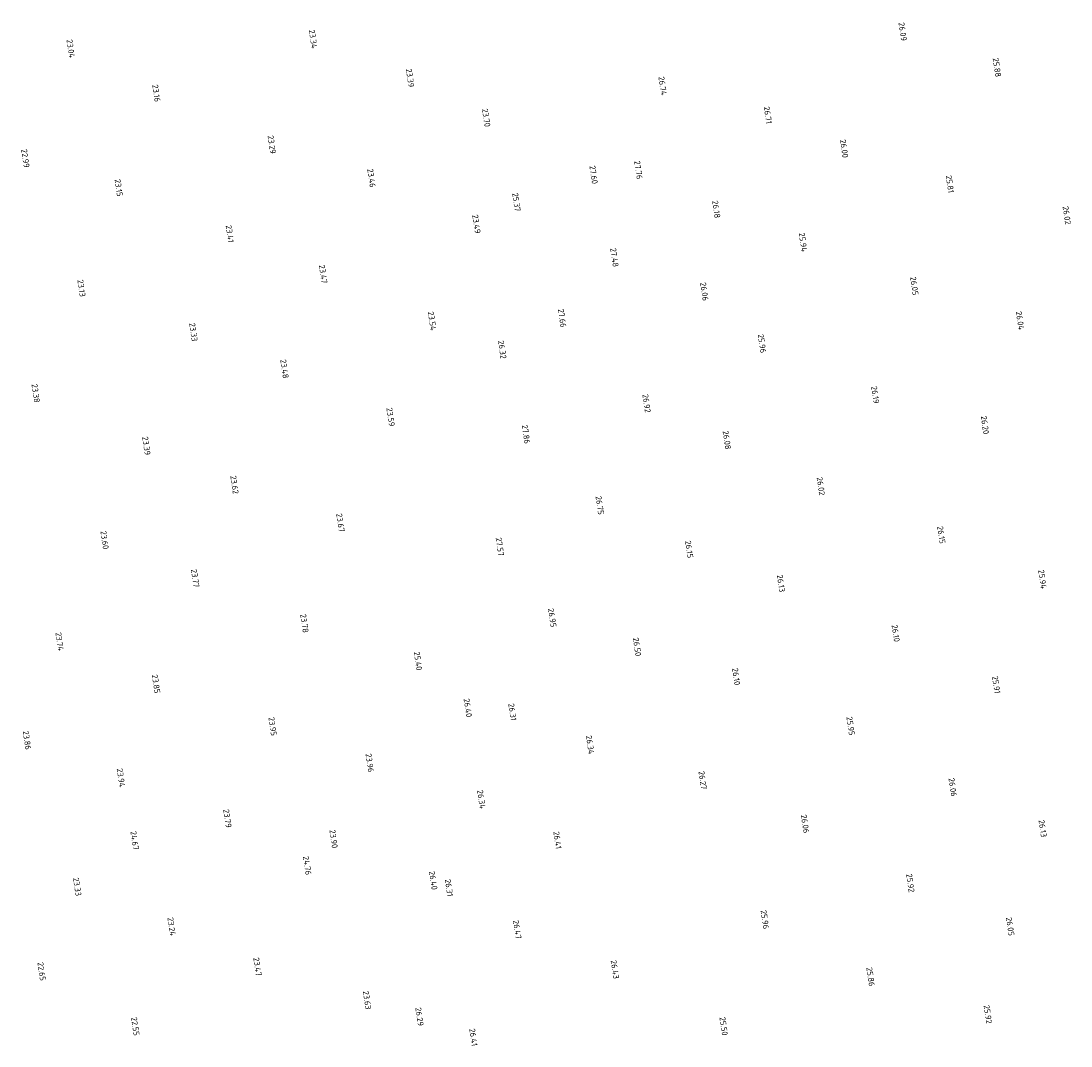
# Model space of a CAD drawing. Extents: x 184312 to 185605, y 346435 to 348273.
# Tile 12 of 18: x 184961 to 185281, y 347169 to 347482. Entities that reach past the tile are written whole.
import ezdxf
from ezdxf.enums import TextEntityAlignment as Align

# ---------------------------------------------------------------- set-up
doc = ezdxf.new("R2010")
doc.units = 0
doc.layers.add('rijk_10Anno', color=254, linetype='Continuous')
doc.styles.add('NLCS-ISO-ANNOTATIVE-T18', font='NLCS-ISO.ttf', dxfattribs={"height": 1.8})

# ---------------------------------------------------------------- blocks, each defined once
blk = doc.blocks.new('SAL-HOOGTELABEL-SO')
at = {"color": 0, "linetype": 'ByBlock', "lineweight": -2, "style": 'NLCS-ISO-ANNOTATIVE-T18'}
blk.add_attdef('HOOGTE', text='', height=1.8, dxfattribs=at).set_placement((2.79, 0), align=Align.RIGHT)

msp = doc.modelspace()

# ---------------------------------------------------------------- block references
at = {"layer": 'rijk_10Anno', "color": 254, "rotation": 278.271}
for p, values in [((185228.86, 347478.6, 26.09), {'HOOGTE': '26.09'}), ((185048.95, 347476.34, 23.34), {'HOOGTE': '23.34'}), ((184974.99, 347473.41, 23.04), {'HOOGTE': '23.04'}), ((185257.62, 347467.6, 25.88), {'HOOGTE': '25.88'}), ((185078.55, 347464.48, 23.39), {'HOOGTE': '23.39'}), ((185155.61, 347462.02, 26.74), {'HOOGTE': '26.74'}), ((185001.1, 347460.02, 23.16), {'HOOGTE': '23.16'}), ((185101.77, 347452.38, 23.7), {'HOOGTE': '23.70'}), ((185187.68, 347453.32, 26.71), {'HOOGTE': '26.71'}), ((185036.35, 347444.17, 23.29), {'HOOGTE': '23.29'}), ((185210.98, 347442.96, 26), {'HOOGTE': '26.00'}), ((184961.16, 347439.92, 22.99), {'HOOGTE': '22.99'}), ((185148.2, 347436.42, 27.76), {'HOOGTE': '27.76'}), ((185066.77, 347433.91, 23.46), {'HOOGTE': '23.46'}), ((185134.54, 347434.98, 27.6), {'HOOGTE': '27.60'}), ((184989.62, 347431.16, 23.15), {'HOOGTE': '23.15'}), ((185243.23, 347432.23, 25.81), {'HOOGTE': '25.81'}), ((185110.99, 347426.59, 25.37), {'HOOGTE': '25.37'}), ((185171.94, 347424.56, 26.18), {'HOOGTE': '26.18'}), ((185278.92, 347422.61, 26.02), {'HOOGTE': '26.02'}), ((185098.8, 347419.87, 23.49), {'HOOGTE': '23.49'}), ((185023.52, 347417.08, 23.41), {'HOOGTE': '23.41'}), ((185198.45, 347414.31, 25.94), {'HOOGTE': '25.94'}), ((185140.91, 347409.66, 27.48), {'HOOGTE': '27.48'}), ((185052.02, 347404.62, 23.47), {'HOOGTE': '23.47'}), ((184978.25, 347400.55, 23.13), {'HOOGTE': '23.13'}), ((185168.32, 347399.34, 26.06), {'HOOGTE': '26.06'}), ((185232.39, 347401.03, 26.05), {'HOOGTE': '26.05'}), ((185085.27, 347390.32, 23.54), {'HOOGTE': '23.54'}), ((185124.95, 347391.2, 27.66), {'HOOGTE': '27.66'}), ((185264.67, 347390.44, 26.04), {'HOOGTE': '26.04'}), ((185012.43, 347386.98, 23.33), {'HOOGTE': '23.33'}), ((185185.92, 347383.43, 25.96), {'HOOGTE': '25.96'}), ((185106.66, 347381.63, 26.32), {'HOOGTE': '26.32'}), ((185040.23, 347375.68, 23.48), {'HOOGTE': '23.48'}), ((184964.32, 347368.29, 23.38), {'HOOGTE': '23.38'}), ((185220.45, 347367.98, 26.19), {'HOOGTE': '26.19'}), ((185150.71, 347365.21, 26.92), {'HOOGTE': '26.92'}), ((185072.6, 347361.03, 23.59), {'HOOGTE': '23.59'}), ((185253.95, 347358.66, 26.2), {'HOOGTE': '26.20'}), ((185113.91, 347355.77, 27.86), {'HOOGTE': '27.86'}), ((185175.2, 347354.02, 26.08), {'HOOGTE': '26.08'}), ((184998.08, 347352.26, 23.39), {'HOOGTE': '23.39'}), ((185024.97, 347340.42, 23.62), {'HOOGTE': '23.62'}), ((185203.87, 347340.01, 26.02), {'HOOGTE': '26.02'}), ((185136.42, 347334.12, 26.75), {'HOOGTE': '26.75'}), ((185057.28, 347328.85, 23.67), {'HOOGTE': '23.67'}), ((185240.6, 347325.28, 26.15), {'HOOGTE': '26.15'}), ((184985.34, 347323.57, 23.6), {'HOOGTE': '23.60'}), ((185105.94, 347321.5, 27.57), {'HOOGTE': '27.57'}), ((185163.68, 347320.88, 26.15), {'HOOGTE': '26.15'}), ((185012.97, 347311.9, 23.77), {'HOOGTE': '23.77'}), ((185271.49, 347311.51, 25.94), {'HOOGTE': '25.94'}), ((185191.67, 347310.5, 26.13), {'HOOGTE': '26.13'}), ((185121.92, 347299.79, 26.95), {'HOOGTE': '26.95'}), ((185046.31, 347298.1, 23.78), {'HOOGTE': '23.78'}), ((184971.61, 347292.54, 23.74), {'HOOGTE': '23.74'}), ((185226.69, 347295.3, 26.1), {'HOOGTE': '26.10'}), ((185147.81, 347290.95, 26.5), {'HOOGTE': '26.50'}), ((185080.98, 347286.62, 25.4), {'HOOGTE': '25.40'}), ((185001.04, 347279.61, 23.85), {'HOOGTE': '23.85'}), ((185178.02, 347282.1, 26.1), {'HOOGTE': '26.10'}), ((185257.36, 347279.54, 25.91), {'HOOGTE': '25.91'}), ((185096.17, 347272.33, 26.4), {'HOOGTE': '26.40'}), ((185109.73, 347271.27, 26.3), {'HOOGTE': '26.31'}), ((185036.61, 347266.66, 23.95), {'HOOGTE': '23.95'}), ((185212.97, 347266.77, 25.95), {'HOOGTE': '25.95'}), ((184961.65, 347262.45, 23.86), {'HOOGTE': '23.86'}), ((185133.49, 347261.04, 26.34), {'HOOGTE': '26.34'}), ((185066.24, 347255.55, 23.95), {'HOOGTE': '23.96'}), ((184990.33, 347250.98, 23.94), {'HOOGTE': '23.94'}), ((185167.82, 347250.29, 26.27), {'HOOGTE': '26.27'}), ((185244.12, 347248.15, 26.06), {'HOOGTE': '26.06'}), ((185100.3, 347244.41, 26.34), {'HOOGTE': '26.34'}), ((185022.81, 347238.6, 23.79), {'HOOGTE': '23.79'}), ((185199.06, 347236.97, 26.06), {'HOOGTE': '26.06'}), ((185271.53, 347235.73, 26.12), {'HOOGTE': '26.13'}), ((184994.51, 347231.87, 24.67), {'HOOGTE': '24.67'}), ((185055.21, 347232.39, 23.9), {'HOOGTE': '23.90'}), ((185123.5, 347232.13, 26.41), {'HOOGTE': '26.41'}), ((185047.16, 347224.23, 24.76), {'HOOGTE': '24.76'}), ((185085.61, 347219.68, 26.4), {'HOOGTE': '26.40'}), ((185231.19, 347218.91, 25.92), {'HOOGTE': '25.92'}), ((184976.98, 347217.8, 23.33), {'HOOGTE': '23.33'}), ((185090.39, 347217.65, 26.3), {'HOOGTE': '26.31'}), ((185186.8, 347207.74, 25.96), {'HOOGTE': '25.96'}), ((185261.65, 347205.67, 26.05), {'HOOGTE': '26.05'}), ((185005.78, 347205.64, 23.24), {'HOOGTE': '23.24'}), ((185111.24, 347204.71, 26.47), {'HOOGTE': '26.47'}), ((185031.98, 347193.36, 23.47), {'HOOGTE': '23.47'}), ((184966.13, 347191.96, 22.65), {'HOOGTE': '22.65'}), ((185141.05, 347192.52, 26.43), {'HOOGTE': '26.43'}), ((185219.06, 347190.27, 25.86), {'HOOGTE': '25.86'}), ((185065.42, 347183.2, 23.63), {'HOOGTE': '23.63'}), ((185081.42, 347178.14, 26.29), {'HOOGTE': '26.29'}), ((185254.83, 347178.86, 25.92), {'HOOGTE': '25.92'}), ((184994.7, 347175.21, 22.55), {'HOOGTE': '22.55'}), ((185174.22, 347175.24, 25.5), {'HOOGTE': '25.50'}), ((185097.84, 347172.01, 26.41), {'HOOGTE': '26.41'})]:
    msp.add_blockref('SAL-HOOGTELABEL-SO', p, dxfattribs=at).add_auto_attribs(values)

doc.saveas('drawing.dxf')
